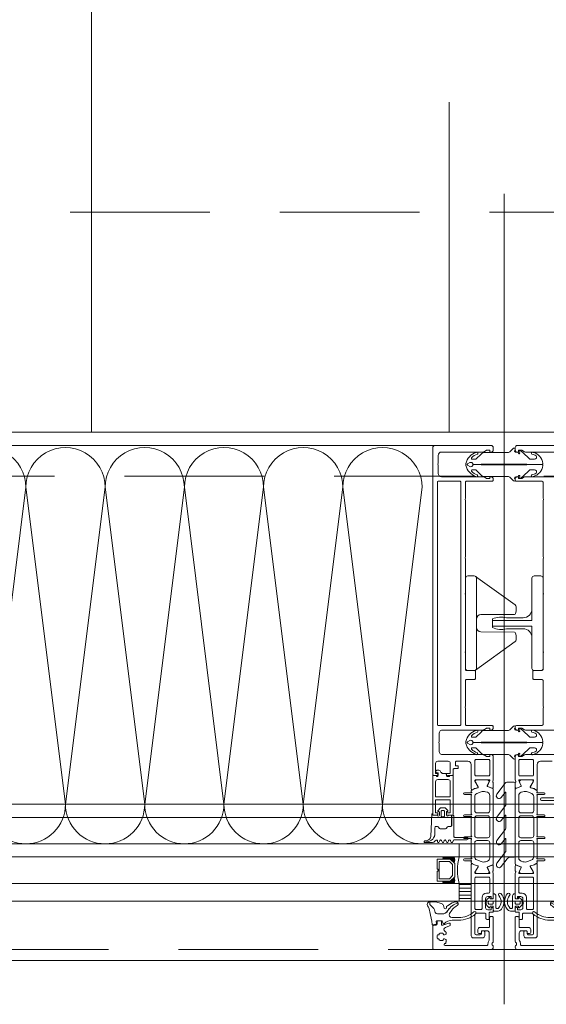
# Model space of a CAD drawing. Header units: millimetres. Extents: x 213386 to 506888, y 183055 to 450952.
# Tile 168 of 256: x 386332 to 386571, y 284272 to 284720. Entities that reach past the tile are written whole.
import ezdxf

# ---------------------------------------------------------------- set-up
doc = ezdxf.new("R2010")
doc.units = ezdxf.units.MM
doc.linetypes.add('CK_Čerchovaná 50', pattern=[6, 3, -1.5, 0, -1.5])
doc.linetypes.add('ČÁRKOVANÁ', pattern=[19.05, 12.7, -6.35])
for name, color, linetype, lineweight in [('FASÁDA DETAILNÍ', 255, 'Continuous', 0), ('NOVA', 255, 'Continuous', 0), ('TENKA', 255, 'Continuous', 0)]:
    doc.layers.add(name, color=color, linetype=linetype, lineweight=lineweight)

# ---------------------------------------------------------------- blocks, each defined once
blk = doc.blocks.new('244748_a')
blk.add_lwpolyline([(8.32, -1.69, 0.082248), (6.34, -0.9, -1.09695), (6.94, -0.1, -0.315353), (11.26, -5.15, -0.480529), (10.87, -5.64), (4.27, -5.64), (4.08, -5.45), (-16.53, -5.45), (-16.72, -5.64), (-20.43, -5.64, 0.574019), (-21.93, -4.78), (-22.99, -5.4, 0.524827), (-22.99, -5.9), (-21.93, -6.52, 0.574021), (-20.43, -5.66), (-16.72, -5.66), (-16.53, -5.85), (4.08, -5.85), (4.27, -5.66), (10.87, -5.66, -0.480529), (11.26, -6.15, -0.326229), (6.88, -11.09, -1.09695), (6.28, -10.3, 0.081457), (8.32, -9.61, 0.599203), (7.48, -8.05), (5.52, -8.05, 0.198965), (5.17, -8.2), (2.22, -11.15), (0.93, -12.01, -0.738038), (0.51, -11.62), (0.87, -11, 1), (0.35, -10.7), (0, -11.3), (-0.98, -11.3, 0.619205), (-1.45, -12.06), (-1.28, -12.43, -0.808139), (-2.04, -13.04), (-3.63, -11.44, 0.198906), (-4.34, -11.15), (-14.99, -11.15, -0.198936), (-16.76, -10.42), (-18.98, -8.2, 0.198942), (-19.33, -8.05), (-20.67, -8.05, 0.500217), (-21.09, -8.73, 0.122037), (-18.5, -10.27, -1.093735), (-19.1, -11.07, -0.240768), (-23.7, -6.07, -0.106226), (-23.7, -5.23, -0.256232), (-19, -0.13, -1.093735), (-18.4, -0.92, 0.116856), (-21.09, -2.57, 0.500217), (-20.67, -3.25), (-19.33, -3.25, 0.198942), (-18.98, -3.1), (-16.75, -0.88, -0.198936), (-14.99, -0.15), (-4.34, -0.15, 0.198907), (-3.63, 0.14), (-2.04, 1.74, -0.808139), (-1.28, 1.13), (-1.45, 0.76, 0.619205), (-0.98, 0), (0, 0), (0.35, -0.6, 1), (0.87, -0.3), (0.51, 0.32, -0.738038), (0.93, 0.71), (2.22, -0.15), (5.17, -3.1, 0.198965), (5.52, -3.25), (7.48, -3.25, 0.599203)], format="xyb", close=True)
blk = doc.blocks.new('236134_0100_s_v')
for points in [[(22.8, -23), (22.8, -5), (42, -5, 0.414214), (43, -4), (43, -1, 0.414214), (42, 0), (1, 0, 0.414214), (0, -1), (0, -4, 0.414214), (1, -5), (20.2, -5), (20.2, -23)], [(15, -5, -0.414214), (19, -9), (19, -16.57, 0.165764), (19.53, -23), (23.47, -23, 0.165764), (24, -16.57), (24, -9, -0.414214), (28, -5)]]:
    blk.add_lwpolyline(points, format="xyb")
blk = doc.blocks.new('236134_0200_s_v')
for points in [[(19.58, 5, -0.41166), (17.58, 6.98), (17.45, 22.25, 0.344217), (17.07, 22.73), (16, 23), (14, 23, 0.240828), (13.19, 22.59), (0.19, 4.59)], [(23.42, 5, 0.41166), (25.42, 6.98), (25.55, 22.25, -0.344217), (25.93, 22.73), (27, 23), (29, 23, -0.240828), (29.81, 22.59), (42.81, 4.59)]]:
    blk.add_lwpolyline(points, format="xyb")
blk.add_lwpolyline([(42, 5), (1, 5, 0.414214), (0, 4), (0, 1, 0.414214), (1, 0), (42, 0, 0.414214), (43, 1), (43, 4, 0.414214)], format="xyb", close=True)
blk = doc.blocks.new('284336')
for points in [[(-0.7, -9.6), (-10, -9.6, 0.414511), (-10.51, -10.11), (-10.51, -15.51, -1), (-11.69, -15.51), (-11.69, -9.6), (-12.69, -8.95, -0.668884), (-12.6, -8.23), (-11.99, -8.01, 0.766384), (-11.99, -7.21), (-12.6, -6.99, -0.76831), (-12.6, -6.23), (-11.99, -6.01, 0.766384), (-11.99, -5.21), (-12.6, -4.99, -0.76831), (-12.6, -4.23), (-11.99, -4.01, 0.766384), (-11.99, -3.21), (-12.6, -2.99, -0.877523), (-12.5, -2.22), (-12.1, -2.22, 0.698129), (-11.83, -1.5, -0.220231), (-12.89, 0.78), (-12.89, 3.45, -0.157143), (-12.82, 3.68), (-12.69, 3.42, -0.067482), (-12.48, 2.53, 0.393136), (-8.66, -1.02), (-6.1, -1.02, -0.414214), (-5.61, -1.51), (-5.61, -2.22, -0.267949), (-5.85, -2.65), (-6.35, -2.93, 0.267949), (-6.61, -3.38), (-6.61, -5.84, 0.267949), (-6.35, -6.29), (-5.85, -6.57, -0.267949), (-5.61, -7), (-5.61, -8.11, 0.414215), (-5.1, -8.62), (-0.41, -8.62), (-0.41, -9.31, -0.414212), (-0.7, -9.6)], [(-0.41, 0), (-0.41, -2, 0.990243), (-0.4, -3.02), (0.9, -3.02, 0.414214), (1.21, -2.71), (1.21, -2.61, -0.668123), (1.71, -2.4), (2.75, -3.45, -0.199004), (2.89, -3.79), (2.89, -5.43, -0.199038), (2.75, -5.77), (1.71, -6.82, -0.668191), (1.21, -6.61), (1.21, -6.51, 0.414214), (0.9, -6.2), (-0.4, -6.2, 0.990269), (-0.41, -7.22), (-0.41, -8.6), (-5.1, -8.6, -0.414215), (-5.59, -8.11), (-5.59, -7, 0.267949), (-5.84, -6.56), (-6.34, -6.27, -0.267949), (-6.59, -5.84), (-6.59, -3.38, -0.267949), (-6.34, -2.95), (-5.84, -2.66, 0.267949), (-5.59, -2.22), (-5.59, -1.51, 0.414214), (-6.1, -1), (-8.66, -1, -0.393156), (-12.46, 2.53, 0.067572), (-12.67, 3.43), (-12.8, 3.7, -0.637545), (-12.12, 3.53), (-11.92, 2.53, 0.344315), (-10.06, 0.91), (0, 0.38, -0.406913), (0.39, 0), (-0.41, 0)], [(1.7, -4.31, 0.414235), (1.2, -3.81), (-0.7, -3.81, 0.414214), (-1.2, -4.31), (-1.2, -4.91, 0.414214), (-0.7, -5.41), (1.2, -5.41, 0.414235), (1.7, -4.91), (1.7, -4.31)]]:
    blk.add_lwpolyline(points, format="xyb", close=True)
blk = doc.blocks.new('nesystémový nástavec 18')
for p, q in [((-17.5, 9.3), (-15.36, 9.3)), ((-15.36, 9.3), (0, 9.3)), ((0, 9.3), (0, 7.8)), ((-18, 6.8), (-18, 8.8)), ((-17, 6.3), (-17.5, 6.3)), ((-11, 8), (-17, 8)), ((-17, 8), (-17, 6.3)), ((-11, 1.3), (-11, 8)), ((-2.8, 8), (-9.7, 8)), ((-9.7, 1.3), (-9.7, 8)), ((-1.8, 2.3), (-1.8, 7)), ((-0.5, 7.3), (-0.5, 6.8)), ((0, 6.3), (0.55, 6.3)), ((0.55, 6.3), (0.95, 5.9)), ((0.95, 5.9), (0.95, 4.8)), ((0.95, 4.8), (0.95, 4.14)), ((-18, 0.5), (-18, 1.8)), ((-17.5, 2.3), (-17, 2.3)), ((-1.8, 0), (-17.5, 0)), ((-17, 2.3), (-17, 1.3)), ((-17, 1.3), (-11, 1.3)), ((-9.7, 1.3), (-2.8, 1.3)), ((0, 0), (-1.8, 0)), ((-0.4, 2.23), (-0.5, 2.04)), ((-0.5, 2.04), (-0.5, 2)), ((1.2, 2.44), (0, 2.44)), ((0, 1.5), (0, 0)), ((0.95, 4.14), (1.2, 4.14)), ((1.2, 1.85), (1.2, 2.44)), ((1.4, 3.94), (1.4, 3.84)), ((1.6, 3.64), (1.6, 3.64)), ((1.8, 1.37), (1.7, 1.35)), ((2.25, 1.63), (1.8, 1.37)), ((2.4, 2.84), (2.4, 1.89))]:
    blk.add_line(p, q)
for centre, radius, start, end in [((-17.5, 8.8), 0.5, 90, 180), ((-15.36, 9.8), 0.5, 270, 270.084), ((-17.5, 6.8), 0.5, 180.0012, 269.9988), ((-2.8, 7), 1, 0, 90), ((0, 7.3), 0.5, 89.9955, 180.0071), ((0, 6.8), 0.5, 179.9949, 270.006), ((0.75, 4.8), 0.2, 359.9656, 0.0344), ((-17.5, 1.8), 0.5, 89.999, 180.0002), ((-17.5, 0.5), 0.5, 180, 270), ((-2.8, 2.3), 1, 270, 0), ((0, 2), 0.5, 179.9716, 270.0327), ((0, 1.94), 0.5, 89.9975, 144.0007), ((1.2, 3.94), 0.2, 359.9707, 90.0249), ((1.7, 1.85), 0.5, 179.9991, 270), ((1.6, 3.84), 0.2, 179.9737, 270.035), ((1.6, 2.84), 0.8, 0.0065, 89.9919), ((2.1, 1.89), 0.3, 299.9815, 0.0183)]:
    blk.add_arc(centre, radius, start, end)
blk = doc.blocks.new('433270')
blk.add_lwpolyline([(1, 0, 0.414364), (0, -1), (0, -1.4, 0.255924), (0.23, -1.83, -0.547723), (0.23, -3.17, 0.255924), (0, -3.6), (0, -14.6, 0.414214), (0.3, -14.9), (1.2, -14.9, 0.414214), (1.7, -14.4), (1.7, -10.3, -0.414214), (2, -10), (6, -10, 0.414248), (7, -9), (7, -7.7, 0.414179), (6.5, -7.2), (5.7, -7.2, 0.414232), (5.4, -7.5), (5.4, -8.2, -0.414198), (5.1, -8.5), (2.8, -8.5, -0.414204), (1.8, -7.5), (1.8, -4.49, -0.147432), (1.97, -3.94, 0.147461), (2.4, -2.5), (2.4, -2.3, -0.414214), (2.9, -1.8), (21.87, -1.8, -0.668178), (22.22, -2.65), (22.16, -2.72, 1), (21.59, -3.29), (21.52, -3.35, 0.198912), (21.38, -3.71), (21.38, -4.05, 0.414214), (22.08, -4.75), (22.38, -4.75, 0.576988), (22.64, -4.3, -0.311246), (24.56, -4.3, 0.576988), (24.82, -4.75), (25.3, -4.75, -0.260065), (25.3, -6.65), (24.82, -6.65, 0.576988), (24.56, -7.1, -0.311246), (22.64, -7.1, 0.576988), (22.38, -6.65), (22.08, -6.65, 0.414214), (21.38, -7.35), (21.38, -7.61, 0.267949), (21.63, -8.04), (21.89, -8.2, -0.637047), (21.73, -10), (19.83, -10.7, 0.315299), (19.5, -11.17), (19.5, -11.49, 0.520567), (20.17, -11.96), (22.83, -10.99, -0.520567), (23.5, -11.46), (23.5, -12.5, 0.414062), (24, -13), (25, -13, 0.414186), (25.5, -12.5), (25.5, -11.5, -0.414182), (26, -11), (27, -11, 0.414214), (27.5, -10.5), (27.5, -0.5, 0.414214), (27, 0), (1, 0)], format="xyb", close=True)
blk = doc.blocks.new('284325')
for points in [[(0.84, -5.23, -0.560316), (0.94, -4.73), (1.94, -4.36, 0.3153), (2.14, -4.08), (2.14, -1.89, 0.451558), (1.8, -1.59), (0.9, -1.7, -0.399586), (0.57, -1.46), (0.3, -0.07, -0.415977), (0.53, 0.29, 0.024107), (6.15, 1.24, 0.076636), (8.99, 2.34, -0.577615), (10.79, 1.3), (10.02, 1.37, 0.283171), (9.08, 0.9, -0.168429), (7.07, -0.74), (5.9, -1.16, 0.315302), (5.24, -2.1), (5.24, -4.21, 0.269719), (6.76, -6.82, -0.194797), (10.18, -11.53, -0.342663), (9.17, -11.17, 0.119207), (5.43, -7.59, 0.578571), (3.63, -8.62), (3.63, -11.77, 0.176415), (6.16, -18.72, -1), (5.24, -19.49, -0.176415), (2.43, -11.77), (2.43, -8.89, 0.208286), (0.84, -5.23)], [(8.95, -6.65), (10.32, -8.78, -0.134555), (10.79, -10.63, -0.339795), (10.19, -11.53, 0.194788), (6.76, -6.81, -0.269736), (5.25, -4.21), (5.25, -2.1, -0.315302), (5.9, -1.17), (7.07, -0.74, 0.168429), (9.09, 0.89, -0.283167), (10.01, 1.36), (10.79, 1.29), (10.79, -0.74, -0.070852), (10.71, -1.3), (9.95, -3.93, -0.241839), (9.08, -4.83), (7.93, -5.22, 0.836024), (8.08, -6.19), (8.11, -6.19, -0.255349), (8.95, -6.65)]]:
    blk.add_lwpolyline(points, format="xyb", close=True)
blk = doc.blocks.new('*U4002')
for points in [[(0, 0, 0.414243), (0.1, 0.1), (0, 0.9, -1.0001), (0.2, 0.9), (0.1, 0.1, 0.414228), (0.2, 0, 0.414228)], [(0.2, 0, 0.414243), (0.3, 0.1), (0.2, 0.9, -1.0001), (0.4, 0.9), (0.3, 0.1, 0.414228), (0.4, 0, 0.414228)], [(0.4, 0, 0.414243), (0.5, 0.1), (0.4, 0.9, -1.0001), (0.6, 0.9), (0.5, 0.1, 0.414228), (0.6, 0, 0.414228)], [(0.6, 0, 0.414243), (0.7, 0.1), (0.6, 0.9, -1.0001), (0.8, 0.9), (0.7, 0.1, 0.414228), (0.8, 0, 0.414228)], [(0.8, 0, 0.414243), (0.9, 0.1), (0.8, 0.9, -1.0001), (1, 0.9), (0.9, 0.1, 0.414228), (1, 0, 0.414228)], [(1, 0, 0.414243), (1.1, 0.1), (1, 0.9, -1.0001), (1.2, 0.9), (1.1, 0.1, 0.414228), (1.2, 0, 0.414228)], [(1.2, 0, 0.414243), (1.3, 0.1), (1.2, 0.9, -1.0001), (1.4, 0.9), (1.3, 0.1, 0.414228), (1.4, 0, 0.414228)], [(1.4, 0, 0.414243), (1.5, 0.1), (1.4, 0.9, -1.0001), (1.6, 0.9), (1.5, 0.1, 0.414228), (1.6, 0, 0.414228)], [(1.6, 0, 0.414243), (1.7, 0.1), (1.6, 0.9, -1.0001), (1.8, 0.9), (1.7, 0.1, 0.414228), (1.8, 0, 0.414228)], [(1.8, 0, 0.414243), (1.9, 0.1), (1.8001, 0.9, -1.0001), (2, 0.9), (1.9001, 0.1, 0.414228), (2, 0, 0.414228)]]:
    blk.add_lwpolyline(points, format="xyb")
blk = doc.blocks.new('288126')
for points in [[(-16.5, 0), (16.5, 0)], [(-21.36, -6.34), (-17.8, -3.69)], [(-17, -2.08), (-17, -0.5)], [(-8.83, -4.3), (-14.11, -4.3)], [(1.81, -4.3), (-3.71, -4.3)], [(12.21, -4.3), (6.93, -4.3)], [(17, -0.5), (17, -3.8)], [(-14.71, -4.5), (-19.87, -8.34)], [(-10.96, -6.34), (-8.71, -4.66)], [(-4.31, -4.5), (-9.47, -8.34)], [(-0.35, -6.36), (1.93, -4.66)], [(6.33, -4.5), (1.14, -8.37)], [(10.05, -6.36), (12.33, -4.66)], [(16.6, -4.6), (11.54, -8.37)]]:
    blk.add_lwpolyline(points)
for centre, radius, start, end in [((16.5, -0.5), 0.5, 0, 90), ((-16.5, -0.5), 0.5, 90, 180), ((16, -3.8), 1, 306.7059, 0), ((-20.61, -7.34), 1.25, 126.7059, 306.7059), ((-10.21, -7.34), 1.25, 126.7059, 306.7059), ((0.4, -7.37), 1.25, 126.7059, 306.7059), ((10.8, -7.37), 1.25, 126.7059, 306.7059)]:
    blk.add_arc(centre, radius, start, end)
at = {"extrusion": (0, 0, -1)}
for centre, radius, start, end in [((19, -2.08), 2, 180, 233.2941), ((14.11, -5.3), 1, 53.2941, 90), ((8.83, -4.5), 0.2, 90, 233.2941), ((3.71, -5.3), 1, 53.2941, 90), ((-1.81, -4.5), 0.2, 90, 233.2941), ((-6.93, -5.3), 1, 53.2941, 90), ((-12.21, -4.5), 0.2, 90, 233.2941)]:
    blk.add_arc(centre, radius, start, end, dxfattribs=at)
blk = doc.blocks.new('246426')
for points in [[(-1.84, 0.64), (-2.86, -0.38, 0.198926), (-3.15, -1.09), (-3.15, -2.31, 0.198926), (-2.86, -3.02), (-1.84, -4.04, 0.637051), (-1.5, -3.92), (-1.45, -3.4), (-0.3, -3.4, -0.41484), (0, -3.7), (0, -5.19, 0.414232), (0.5, -5.69), (2.14, -5.69, 0.071862), (2.2, -5.68, 0.157876), (3.73, -4.64, 0.360336), (3.48, 2.39, 0.964062), (2.54, 1.48, -0.403385), (2.25, -4.34, -0.190964), (2.11, -4.39), (1.7, -4.39, -0.414214), (1.2, -3.89), (1.2, 1.31, 0.414201), (0.2, 2.31), (0, 2.31), (0, 0.3, -0.414214), (-0.3, 0), (-1.45, 0), (-1.5, 0.52, 0.637051), (-1.84, 0.64)], [(-2.25, -1.4, -0.414214), (-1.85, -1), (-0.4, -1, -0.414214), (0, -1.4), (0, -2, -0.414214), (-0.4, -2.4), (-1.85, -2.4, -0.414214), (-2.25, -2), (-2.25, -1.4)]]:
    blk.add_lwpolyline(points, format="xyb", close=True)

msp = doc.modelspace()

# ---------------------------------------------------------------- hatches: boundary and pattern name
at = {"layer": 'FASÁDA DETAILNÍ'}
h = msp.add_hatch(dxfattribs=at)
h.set_pattern_fill('ANSI31', color=256, scale=0.5, angle=495)
h.set_pattern_definition([(180, (376216.717, 240206.7975), (-7e-16, -1.5875), [])])
h.paths.add_polyline_path([(386531.14, 284327.15), (386536.64, 284327.15), (386536.64, 284319.15), (386531.14, 284319.15)])

# ---------------------------------------------------------------- linework, layer by layer
for p, q in [((386551.64, 284272.21), (386551.64, 284640.45)), ((387044.81, 284363.15), (373041.64, 284363.15)), ((393344.81, 284363.15), (373041.64, 284363.15)), ((373041.64, 284357.15), (387044.81, 284357.15)), ((373041.64, 284357.15), (393344.81, 284357.15)), ((387044.81, 284345.15), (373041.64, 284345.15)), ((393344.81, 284345.15), (373041.64, 284345.15)), ((386531.14, 284345.15), (386122.14, 284345.15)), ((386531.14, 284345.15), (386531.14, 284339.15)), ((373041.64, 284339.15), (387044.81, 284339.15)), ((373041.64, 284339.15), (393344.81, 284339.15)), ((386122.14, 284339.15), (386531.14, 284339.15)), ((387044.81, 284327.15), (373041.64, 284327.15)), ((393344.81, 284327.15), (373041.64, 284327.15)), ((386531.14, 284327.15), (386122.14, 284327.15)), ((386531.14, 284319.15), (386531.14, 284327.15)), ((373041.64, 284319.15), (399616.64, 284319.15)), ((386122.14, 284319.15), (386531.14, 284319.15))]:
    msp.add_line(p, q, dxfattribs=at)
for points in [[(399616.64, 284292.15), (373036.64, 284292.15), (373036.64, 307972.15), (399616.64, 307972.15)], [(399376.64, 284532.15), (373276.64, 284532.15), (373276.64, 307732.15), (399376.64, 307732.15)], [(386521.14, 284338.15), (386527.14, 284338.15), (386529.14, 284336.15), (386529.14, 284330.15), (386527.14, 284328.15), (386521.14, 284328.15), (386521.14, 284332.65), (386521.64, 284332.65), (386521.64, 284333.65), (386521.14, 284333.65)], [(386522.14, 284329.15), (386522.14, 284337.15), (386526.72, 284337.15), (386528.14, 284335.74), (386528.14, 284330.71), (386526.72, 284329.15)], [(386531.14, 284319.15), (386536.64, 284319.15), (386536.64, 284327.15), (386531.14, 284327.15)]]:
    msp.add_lwpolyline(points, close=True, dxfattribs=at)
at = {"layer": 'FASÁDA DETAILNÍ', "linetype": 'ČÁRKOVANÁ', "ltscale": 5}
msp.add_lwpolyline([(399611.64, 284297.15), (373041.64, 284297.15), (373041.64, 307967.15), (399611.64, 307967.15)], close=True, dxfattribs=at)
at = {"layer": 'FASÁDA DETAILNÍ', "color": 7, "linetype": 'ČÁRKOVANÁ', "ltscale": 5}
for points in [[(399396.64, 284512.15), (373256.64, 284512.15), (373256.64, 307752.15), (399396.64, 307752.15)], [(399276.64, 284632.15), (373376.64, 284632.15), (373376.64, 307632.15), (399276.64, 307632.15)]]:
    msp.add_lwpolyline(points, close=True, dxfattribs=at)
at = {"layer": 'FASÁDA DETAILNÍ'}
msp.add_lwpolyline([(386520.14, 284526.15), (386133.14, 284526.15)], dxfattribs=at)
for points in [[(386519.14, 284525.15), (386519.14, 284376.65, 0.414214), (386519.64, 284376.15), (386520.94, 284376.15, 0.41422), (386521.44, 284376.65), (386521.44, 284377.15), (386520.44, 284377.15), (386520.44, 284381.65, -0.414214), (386521.44, 284382.65), (386526.14, 284382.65, -0.414214), (386527.14, 284381.65), (386527.14, 284377.15), (386525.44, 284377.15), (386525.44, 284376.65, 0.414201), (386525.94, 284376.15), (386527.94, 284376.15, 0.414214), (386528.44, 284376.65), (386528.44, 284378.8, -0.414214), (386528.94, 284379.3), (386530.74, 284379.3), (386530.74, 284380.55), (386529.54, 284380.55), (386529.54, 284382.35, -0.414214), (386529.84, 284382.65), (386535.14, 284382.65, -0.414167), (386536.64, 284381.15), (386536.64, 284374.16), (386536.64, 284370.06, 0.57735), (386537.24, 284369.71), (386538.1, 284370.21), (386539.59, 284370.64, 0.488701), (386539.77, 284371.08), (386538.34, 284373.54), (386538.34, 284373.96, -0.432566), (386538.54, 284374.16), (386544.84, 284374.16, -0.548397), (386545.03, 284373.88), (386543.96, 284371.49, 0.425336), (386544.07, 284371.22), (386546.09, 284370.41, 0.531563), (386546.64, 284370.78), (386546.64, 284372.84, 0.231306), (386546.52, 284373.08, -0.306185), (386546.42, 284373.4), (386546.64, 284374.16), (386546.64, 284384.66, 0.414214), (386545.64, 284385.66), (386545.14, 284385.66), (386545.14, 284384.86), (386543.64, 284384.86), (386542.49, 284385.52, 0.13165), (386541.99, 284385.65), (386523.63, 284385.65, -0.414214), (386522.13, 284387.15), (386522.13, 284390.66, -0.399985), (386522.13, 284391.66), (386522.13, 284395.35, -0.414214), (386523.63, 284396.85), (386541.99, 284396.85, 0.13165), (386542.49, 284396.99), (386543.64, 284397.65), (386545.14, 284397.65), (386545.14, 284396.85), (386545.64, 284396.85, 0.414214), (386546.64, 284397.85), (386546.64, 284398.35, 0.414214), (386546.14, 284398.85), (386534.54, 284398.85, -0.414214), (386534.04, 284399.35), (386534.04, 284406.75, -0.399985), (386534.04, 284407.75), (386534.04, 284419.35, -0.414214), (386534.54, 284419.85), (386538.14, 284419.85, 0.414214), (386538.64, 284420.35), (386538.64, 284423.35, 0.414214), (386538.14, 284423.85), (386534.54, 284423.85, -0.414214), (386534.04, 284424.35), (386534.04, 284431.65, -0.38324), (386534.04, 284432.65), (386534.04, 284458.15, -0.38324), (386534.04, 284459.15), (386534.04, 284474.65, -0.38324), (386534.04, 284475.65), (386534.04, 284501.15, -0.38324), (386534.04, 284502.15), (386534.04, 284509.45, -0.414214), (386534.54, 284509.95), (386546.14, 284509.95, 0.414214), (386546.64, 284510.45), (386546.64, 284510.95, 0.414214), (386545.64, 284511.95), (386545.14, 284511.95), (386545.14, 284511.15), (386543.64, 284511.15), (386542.48, 284511.82, 0.116937), (386541.98, 284511.95), (386523.13, 284511.95, -0.414232), (386521.63, 284513.45), (386521.63, 284517.16, -0.399985), (386521.63, 284518.16), (386521.63, 284521.65, -0.414232), (386523.13, 284523.15), (386541.98, 284523.15, 0.116937), (386542.48, 284523.29), (386543.64, 284523.95), (386545.14, 284523.95), (386545.14, 284523.15), (386545.64, 284523.15, 0.414214), (386546.64, 284524.15), (386546.64, 284525.15, 0.414214), (386545.64, 284526.15), (386520.14, 284526.15, 0.414214), (386519.14, 284525.15)], [(386521.24, 284399.35), (386521.24, 284509.45, -0.414214), (386521.74, 284509.95), (386531.44, 284509.95, -0.414214), (386531.94, 284509.45), (386531.94, 284399.35, -0.414214), (386531.44, 284398.85), (386521.74, 284398.85, -0.414214), (386521.24, 284399.35)], [(386544.54, 284383.45, -0.414214), (386545.04, 284382.95), (386545.04, 284376.45, -0.414214), (386544.54, 284375.95), (386538.84, 284375.95, -0.414214), (386538.34, 284376.45), (386538.34, 284382.95, -0.414214), (386538.84, 284383.45), (386544.54, 284383.45)], [(386558.74, 284383.45, 0.414214), (386558.24, 284382.95), (386558.24, 284376.45, 0.414214), (386558.74, 284375.95), (386564.44, 284375.95, 0.414214), (386564.94, 284376.45), (386564.94, 284382.95, 0.414214), (386564.44, 284383.45), (386558.74, 284383.45)], [(386546.64, 284369.82), (386546.64, 284357.9), (386546.64, 284335.99, -0.305837), (386546.33, 284335.53), (386544.04, 284334.61, 0.425336), (386543.93, 284334.34), (386544.65, 284332.72, -0.543753), (386543.96, 284331.66), (386539.06, 284331.66, -0.578182), (386538.54, 284332.57), (386539.8, 284334.76, 0.488505), (386539.62, 284335.2), (386538.11, 284335.63), (386536.79, 284336.39, -0.282478), (386536.64, 284336.67), (386536.64, 284337.11, 1.447009), (386536.51, 284337.46), (386533.54, 284337.46, -1), (386533.54, 284338.26), (386536.51, 284338.26, 1.447009), (386536.64, 284338.62), (386536.64, 284347.15, 1.447009), (386536.51, 284347.5), (386533.54, 284347.5, -1), (386533.54, 284348.3), (386536.51, 284348.3, 1.447009), (386536.64, 284348.66), (386536.64, 284357.15, 1.447009), (386536.51, 284357.5), (386533.54, 284357.5, -1), (386533.54, 284358.3), (386536.51, 284358.3, 1.447009), (386536.64, 284358.66), (386536.64, 284367.19, 1.447009), (386536.51, 284367.54), (386533.54, 284367.54, -1), (386533.54, 284368.34), (386536.51, 284368.34, 1.447009), (386536.64, 284368.7), (386536.64, 284369.14, -0.282478), (386536.79, 284369.42), (386538.11, 284370.18), (386539.62, 284370.61, 0.488505), (386539.8, 284371.05), (386538.54, 284373.24, -0.578182), (386539.06, 284374.14), (386543.96, 284374.14, -0.543753), (386544.65, 284373.09), (386543.93, 284371.47, 0.425336), (386544.04, 284371.2), (386546.33, 284370.28, -0.305837), (386546.64, 284369.82)], [(386556.64, 284369.82), (386556.64, 284357.9), (386556.64, 284335.99, 0.305837), (386556.95, 284335.53), (386559.24, 284334.61, -0.425336), (386559.35, 284334.34), (386558.63, 284332.72, 0.543753), (386559.31, 284331.66), (386564.22, 284331.66, 0.578182), (386564.74, 284332.57), (386563.48, 284334.76, -0.488505), (386563.65, 284335.2), (386565.17, 284335.63), (386566.49, 284336.39, 0.282478), (386566.64, 284336.67), (386566.64, 284337.11, -1.447009), (386566.77, 284337.46), (386569.74, 284337.46, 1), (386569.74, 284338.26), (386566.77, 284338.26, -1.447009), (386566.64, 284338.62), (386566.64, 284347.15, -1.447009), (386566.77, 284347.5), (386569.74, 284347.5, 1), (386569.74, 284348.3), (386566.77, 284348.3, -1.447009), (386566.64, 284348.66), (386566.64, 284357.15, -1.447009), (386566.77, 284357.5), (386569.74, 284357.5, 1), (386569.74, 284358.3), (386566.77, 284358.3, -1.447009), (386566.64, 284358.66), (386566.64, 284367.19, -1.447009), (386566.77, 284367.54), (386569.74, 284367.54, 1), (386569.74, 284368.34), (386566.77, 284368.34, -1.447009), (386566.64, 284368.7), (386566.64, 284369.14, 0.282478), (386566.49, 284369.42), (386565.17, 284370.18), (386563.65, 284370.61, -0.488505), (386563.48, 284371.05), (386564.74, 284373.24, 0.578182), (386564.22, 284374.14), (386559.31, 284374.14, 0.543753), (386558.63, 284373.09), (386559.35, 284371.47, -0.425336), (386559.24, 284371.2), (386556.95, 284370.28, 0.305837), (386556.64, 284369.82)], [(386545.04, 284360.2), (386545.04, 284367.1, 0.324916), (386544, 284368.53), (386543.15, 284368.81, 0.176429), (386541.1, 284368.74), (386539.18, 284367.96, 0.305619), (386538.24, 284366.57), (386538.24, 284360.2, 0.414218), (386539.24, 284359.2), (386544.04, 284359.2, 0.414218), (386545.04, 284360.2)], [(386558.24, 284360.2), (386558.24, 284367.1, -0.324916), (386559.27, 284368.53), (386560.12, 284368.81, -0.176429), (386562.18, 284368.74), (386564.1, 284367.96, -0.305619), (386565.04, 284366.57), (386565.04, 284360.2, -0.414218), (386564.04, 284359.2), (386559.24, 284359.2, -0.414218), (386558.24, 284360.2)], [(386545.04, 284348.9), (386545.04, 284356.9, 0.414214), (386544.04, 284357.9), (386539.24, 284357.9, 0.414214), (386538.24, 284356.9), (386538.24, 284348.9, 0.414214), (386539.24, 284347.9), (386544.04, 284347.9, 0.414214), (386545.04, 284348.9)], [(386558.24, 284348.9), (386558.24, 284356.9, -0.414214), (386559.24, 284357.9), (386564.04, 284357.9, -0.414214), (386565.04, 284356.9), (386565.04, 284348.9, -0.414214), (386564.04, 284347.9), (386559.24, 284347.9, -0.414214), (386558.24, 284348.9)], [(386545.04, 284338.7), (386545.04, 284345.6, 0.414218), (386544.04, 284346.6), (386539.24, 284346.6, 0.414218), (386538.24, 284345.6), (386538.24, 284339.24, 0.305619), (386539.18, 284337.85), (386541.1, 284337.07, 0.176429), (386543.15, 284337), (386544, 284337.28, 0.324916), (386545.04, 284338.7)], [(386558.24, 284338.7), (386558.24, 284345.6, -0.414218), (386559.24, 284346.6), (386564.04, 284346.6, -0.414218), (386565.04, 284345.6), (386565.04, 284339.24, -0.305619), (386564.1, 284337.85), (386562.18, 284337.07, -0.176429), (386560.12, 284337), (386559.27, 284337.28, -0.324916), (386558.24, 284338.7)], [(386546.64, 284331.65), (386546.64, 284320.65, -0.414426), (386546.14, 284320.15), (386545.64, 284320.15), (386545.64, 284321.15), (386544.14, 284321.15, 0.414214), (386543.14, 284320.15), (386543.14, 284318.65, 0.399985), (386543.14, 284317.65), (386543.14, 284316.15, 0.414214), (386544.14, 284315.15), (386545.64, 284315.15), (386545.64, 284316.15), (386546.14, 284316.15, -0.414456), (386546.64, 284315.65), (386546.64, 284314.35, -0.413971), (386546.34, 284314.05), (386545.14, 284314.05, 0.414214), (386544.84, 284313.75), (386544.84, 284310.75), (386543.84, 284310.75, -0.414214), (386543.34, 284311.25), (386543.34, 284313.15, 0.414214), (386542.84, 284313.65), (386539.34, 284313.65, 0.414206), (386538.34, 284312.65), (386538.34, 284304.35, 0.414206), (386538.84, 284303.85), (386540.74, 284303.85, 0.414219), (386541.24, 284304.35), (386541.24, 284305.15, -0.414214), (386541.74, 284305.65), (386542.24, 284305.65, -0.414214), (386542.74, 284305.15), (386542.74, 284303.35, -0.414214), (386541.74, 284302.35), (386537.64, 284302.35, -0.414214), (386536.64, 284303.35), (386536.64, 284331.65), (386536.64, 284335.75, -0.57735), (386537.24, 284336.1), (386538.1, 284335.6), (386539.59, 284335.17, -0.488701), (386539.77, 284334.74), (386538.34, 284332.27), (386538.34, 284331.85, 0.432566), (386538.54, 284331.65), (386544.84, 284331.65, 0.548397), (386545.03, 284331.94), (386543.96, 284334.32, -0.425336), (386544.07, 284334.59), (386546.09, 284335.4, -0.531563), (386546.64, 284335.03), (386546.64, 284332.97, -0.231306), (386546.52, 284332.73, 0.306185), (386546.42, 284332.41), (386546.64, 284331.65)], [(386556.64, 284331.65), (386556.64, 284320.65, 0.414426), (386557.14, 284320.15), (386557.63, 284320.15), (386557.63, 284321.15), (386559.13, 284321.15, -0.414214), (386560.13, 284320.15), (386560.13, 284318.65, -0.399985), (386560.13, 284317.65), (386560.13, 284316.15, -0.414214), (386559.13, 284315.15), (386557.64, 284315.15), (386557.64, 284316.15), (386557.14, 284316.15, 0.414456), (386556.64, 284315.65), (386556.64, 284314.35, 0.413971), (386556.94, 284314.05), (386558.14, 284314.05, -0.414214), (386558.44, 284313.75), (386558.44, 284310.75), (386559.44, 284310.75, 0.414214), (386559.94, 284311.25), (386559.94, 284313.15, -0.414214), (386560.44, 284313.65), (386563.94, 284313.65, -0.414206), (386564.94, 284312.65), (386564.94, 284304.35, -0.414206), (386564.44, 284303.85), (386562.54, 284303.85, -0.414219), (386562.04, 284304.35), (386562.04, 284305.15, 0.414214), (386561.54, 284305.65), (386561.04, 284305.65, 0.414214), (386560.54, 284305.15), (386560.54, 284303.35, 0.414214), (386561.54, 284302.35), (386565.64, 284302.35, 0.414214), (386566.64, 284303.35), (386566.64, 284331.65), (386566.64, 284335.75, 0.57735), (386566.04, 284336.1), (386565.18, 284335.6), (386563.68, 284335.17, 0.488701), (386563.51, 284334.74), (386564.94, 284332.27), (386564.94, 284331.85, -0.432566), (386564.74, 284331.65), (386558.43, 284331.65, -0.548397), (386558.25, 284331.94), (386559.32, 284334.32, 0.425336), (386559.21, 284334.59), (386557.19, 284335.4, 0.531563), (386556.64, 284335.03), (386556.64, 284332.97, 0.231306), (386556.75, 284332.73, -0.306185), (386556.86, 284332.41), (386556.64, 284331.65)], [(386538.34, 284329.45), (386538.34, 284315.75, 0.414214), (386538.84, 284315.25), (386541.04, 284315.25, 0.414214), (386541.54, 284315.75), (386541.54, 284320.72, -0.411139), (386543.54, 284322.75), (386544.54, 284322.75, 0.414214), (386545.04, 284323.25), (386545.04, 284329.45, 0.414214), (386544.54, 284329.95), (386538.84, 284329.95, 0.414214), (386538.34, 284329.45)], [(386564.94, 284329.45), (386564.94, 284315.75, -0.414214), (386564.44, 284315.25), (386562.23, 284315.25, -0.414214), (386561.73, 284315.75), (386561.73, 284320.72, 0.411139), (386559.73, 284322.75), (386558.74, 284322.75, -0.414214), (386558.24, 284323.25), (386558.24, 284329.45, -0.414214), (386558.74, 284329.95), (386564.44, 284329.95, -0.414214), (386564.94, 284329.45)]]:
    msp.add_lwpolyline(points, format="xyb", close=True, dxfattribs=at)
for points in [[(386580.15, 284523.15), (386561.29, 284523.15, -0.116937), (386560.79, 284523.29), (386559.64, 284523.95), (386558.14, 284523.95), (386558.14, 284523.15), (386557.64, 284523.15, -0.414214), (386556.64, 284524.15), (386556.64, 284525.15, -0.414214), (386557.64, 284526.15), (386583.14, 284526.15, -0.414214)], [(386579.65, 284396.85), (386561.28, 284396.85, -0.13165), (386560.78, 284396.99), (386559.64, 284397.65), (386558.14, 284397.65), (386558.14, 284396.85), (386557.64, 284396.85, -0.414214), (386556.64, 284397.85), (386556.64, 284398.35, -0.414214), (386557.14, 284398.85), (386568.74, 284398.85, 0.414214), (386569.24, 284399.35), (386569.24, 284406.75, 0.399985), (386569.24, 284407.75), (386569.24, 284419.35, 0.414214), (386568.74, 284419.85), (386565.14, 284419.85, -0.414214), (386564.64, 284420.35), (386564.64, 284423.35, -0.414214), (386565.14, 284423.85), (386568.74, 284423.85, 0.414214), (386569.24, 284424.35), (386569.24, 284431.65, 0.38324), (386569.24, 284432.65), (386569.24, 284458.15, 0.38324), (386569.24, 284459.15), (386569.24, 284474.65, 0.38324), (386569.24, 284475.65), (386569.24, 284501.15, 0.38324), (386569.24, 284502.15), (386569.24, 284509.45, 0.414214), (386568.74, 284509.95), (386557.14, 284509.95, -0.414214), (386556.64, 284510.45), (386556.64, 284510.95, -0.414214), (386557.64, 284511.95), (386558.14, 284511.95), (386558.14, 284511.15), (386559.64, 284511.15), (386560.79, 284511.82, -0.116937), (386561.29, 284511.95), (386580.15, 284511.95, 0.414232)], [(386573.44, 284382.65), (386568.14, 284382.65, 0.414167), (386566.64, 284381.15), (386566.64, 284374.16), (386566.64, 284370.06, -0.57735), (386566.04, 284369.71), (386565.18, 284370.21), (386563.68, 284370.64, -0.488701), (386563.51, 284371.08), (386564.94, 284373.54), (386564.94, 284373.96, 0.432566), (386564.74, 284374.16), (386558.43, 284374.16, 0.548397), (386558.25, 284373.88), (386559.32, 284371.49, -0.425336), (386559.21, 284371.22), (386557.19, 284370.41, -0.531563), (386556.64, 284370.78), (386556.64, 284372.84, -0.231306), (386556.75, 284373.08, 0.306185), (386556.86, 284373.4), (386556.64, 284374.16), (386556.64, 284384.66, -0.414214), (386557.64, 284385.66), (386558.14, 284385.66), (386558.14, 284384.86), (386559.64, 284384.86), (386560.78, 284385.52, -0.13165), (386561.28, 284385.65), (386579.65, 284385.65, 0.414214)]]:
    msp.add_lwpolyline(points, format="xyb", dxfattribs=at)
for centre, radius, start, end in [((386523.28, 284338.65), 0.596, 303.0366, 56.9634), ((386523.57, 284338.65), 0.596, 303.0366, 56.9634), ((386523.86, 284338.65), 0.596, 303.0366, 56.9634), ((386524.15, 284338.65), 0.596, 303.0366, 56.9634), ((386524.45, 284338.65), 0.596, 303.0366, 56.9634), ((386524.74, 284338.65), 0.596, 303.0366, 56.9634), ((386525.03, 284338.65), 0.596, 303.0366, 56.9634), ((386525.32, 284338.65), 0.596, 303.0366, 56.9634), ((386525.62, 284338.65), 0.596, 303.0366, 56.9634), ((386525.91, 284338.65), 0.596, 303.0366, 56.9634), ((386526.2, 284338.65), 0.596, 303.0366, 56.9634), ((386526.49, 284338.65), 0.596, 303.0366, 56.9634), ((386526.79, 284338.65), 0.596, 303.0366, 56.9634), ((386526.8, 284338.52), 0.879, 313.9949, 46.4964), ((386526.71, 284338.37), 1.26, 321.9656, 38.4996), ((386526.55, 284338.23), 1.71, 327.2949, 32.6857), ((386526.3, 284338.09), 2.25, 331.5273, 28.4028), ((386525.95, 284337.92), 2.9, 335.3067, 25.2952), ((386525.59, 284337.8), 3.55, 337.2938, 22.409), ((386553.03, 284333.15), 22.7, 164.6728, 195.3272), ((386523.28, 284327.65), 0.596, 303.0366, 56.9634), ((386523.57, 284327.65), 0.596, 303.0366, 56.9634), ((386523.86, 284327.65), 0.596, 303.0366, 56.9634), ((386524.15, 284327.65), 0.596, 303.0366, 56.9634), ((386524.45, 284327.65), 0.596, 303.0366, 56.9634), ((386524.74, 284327.65), 0.596, 303.0366, 56.9634), ((386525.03, 284327.65), 0.596, 303.0366, 56.9634), ((386525.32, 284327.65), 0.596, 303.0366, 56.9634), ((386525.62, 284327.65), 0.596, 303.0366, 56.9634), ((386525.91, 284327.65), 0.596, 303.0366, 56.9634), ((386526.2, 284327.65), 0.596, 303.0366, 56.9634), ((386526.49, 284327.65), 0.596, 303.0366, 56.9634), ((386526.79, 284327.65), 0.596, 303.0366, 56.9634), ((386526.8, 284327.79), 0.879, 313.5036, 46.0051), ((386526.71, 284327.94), 1.26, 321.5004, 38.0344), ((386526.55, 284328.08), 1.71, 327.3143, 32.7051), ((386526.3, 284328.22), 2.25, 331.5972, 28.4727), ((386525.95, 284328.39), 2.9, 334.7048, 24.6933), ((386525.59, 284328.51), 3.55, 337.591, 22.7062)]:
    msp.add_arc(centre, radius, start, end, dxfattribs=at)
at = {"layer": 'NOVA'}
msp.add_lwpolyline([(386364.14, 286232.15), (386364.14, 284532.15)], dxfattribs=at)
at = {"layer": 'TENKA', "linetype": 'CK_Čerchovaná 50', "ltscale": 50}
msp.add_line((386526.64, 284532.15), (386526.64, 286232.15), dxfattribs=at)

# ---------------------------------------------------------------- block references
at = {"layer": 'FASÁDA DETAILNÍ', "xscale": -179.9999932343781, "yscale": 179.9999932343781, "zscale": 179.9999932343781}
msp.add_blockref('*U4002', (386514.31, 284345.15), dxfattribs=at)
at = {"layer": 'FASÁDA DETAILNÍ'}
for name, p in [('244748_a', (386557.86, 284523.12)), ('244748_a', (386557.86, 284396.82)), ('246426', (386546.64, 284320.15))]:
    msp.add_blockref(name, p, dxfattribs=at)
at = {"layer": 'FASÁDA DETAILNÍ', "xscale": -1}
for name, p, rotation in [('236134_0200_s_v', (386534.04, 284423.85), 270), ('236134_0100_s_v', (386569.24, 284423.85), 270), ('nesystémový nástavec 18', (386519.14, 284376.15), 270), ('284336', (386584.14, 284376.56), 270), ('288126', (386556.64, 284356.14), 270), ('284325', (386584.14, 284308.01), 270), ('433270', (386556.64, 284297.15), 180)]:
    msp.add_blockref(name, p, dxfattribs=dict(at, rotation=rotation))
at = {"layer": 'FASÁDA DETAILNÍ'}
for name, p, rotation in [('284336', (386519.14, 284358.56), 90), ('284325', (386519.14, 284308.01), 90), ('433270', (386546.64, 284297.15), 180)]:
    msp.add_blockref(name, p, dxfattribs=dict(at, rotation=rotation))
at = {"layer": 'FASÁDA DETAILNÍ', "xscale": -1}
msp.add_blockref('246426', (386556.63, 284320.15), dxfattribs=at)

doc.saveas('drawing.dxf')
